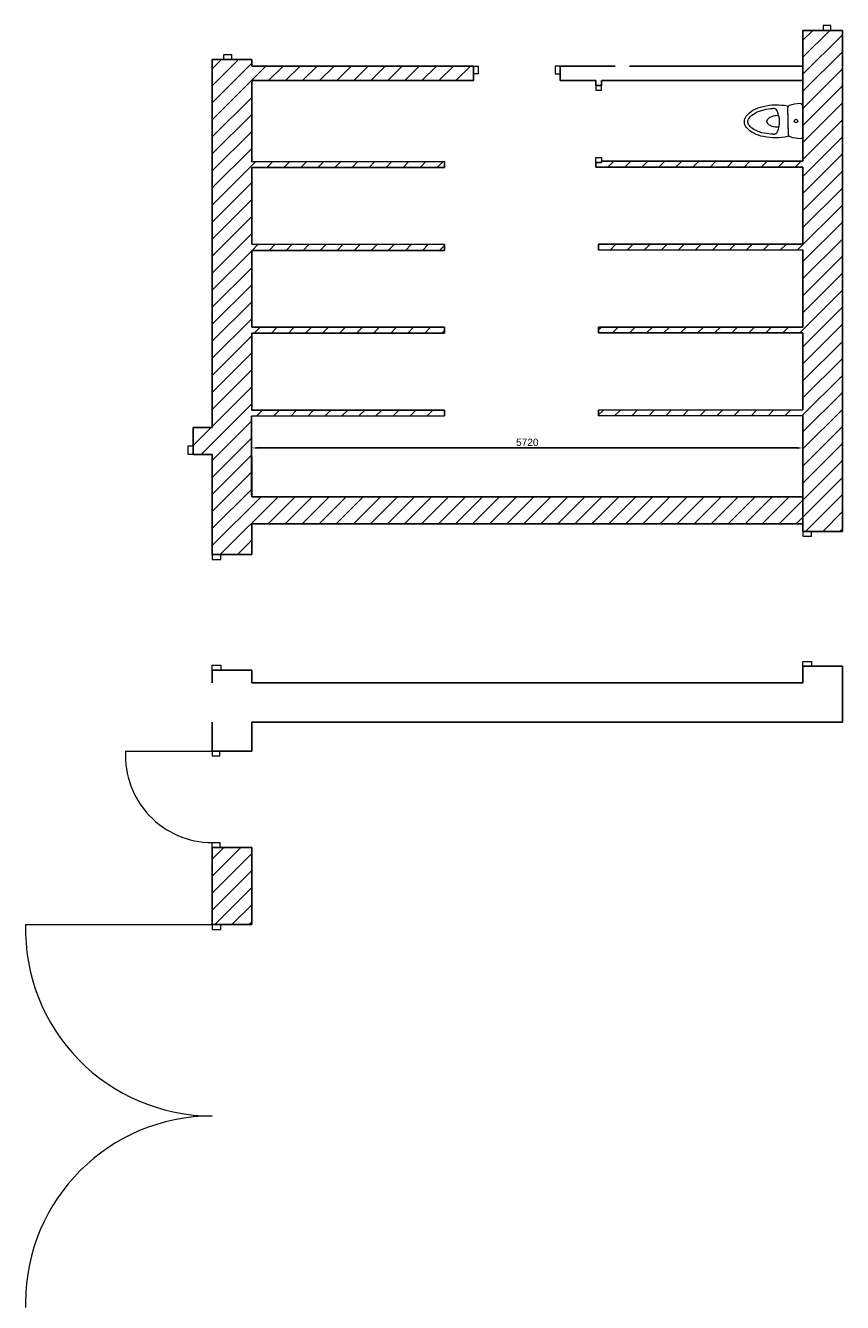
# Model space of a CAD drawing. Header units: millimetres. Extents: x 27545 to 248933, y 18062 to 157451.
# Tile 2 of 19: x 27545 to 36021, y 57413 to 70667. Entities that reach past the tile are written whole.
import ezdxf

# ---------------------------------------------------------------- set-up
doc = ezdxf.new("R2010")
doc.units = ezdxf.units.MM
doc.layers.add('A_KRESKOWANIE_ŚCIANA', color=251, linetype='Continuous')
doc.layers.add('A_ŚCIANA', color=1, linetype='Continuous')
doc.layers.add('A_WYPOSAŻENIE_OBRYS_', color=6, linetype='Continuous', lineweight=18)
doc.layers.add('ECIANY_WEWNETRZNE', color=7, linetype='Continuous', lineweight=0)
doc.styles.get("Standard").update_dxf_attribs({"font": 'arial.ttf'})
doc.dimstyles.new('ISO-25$0', dxfattribs={"dimscale": 30, "dimtxt": 2.5, "dimasz": 2, "dimexe": 1, "dimexo": 0.625, "dimtad": 1, "dimdsep": 46, "dimtxsty": 'Standard', "dimcen": 2.5, "dimclrd": 3, "dimclre": 3, "dimclrt": 2, "dimadec": 0, "dimazin": 0, "dimtfac": 1, "dimtmove": 0, "dimatfit": 3, "dimfxl": 1, "dimarcsym": 0})
pattern_1 = [(225, (-1046473.82, 130053.11), (88.388348, -88.388348), [])]

# ---------------------------------------------------------------- blocks, each defined once
blk = doc.blocks.new('_U161')
at = {"color": 0}
for p, q in [((159, 157), (-159, 157)), ((135, 157), (-135, 157)), ((-154, 0), (154, 0))]:
    blk.add_line(p, q, dxfattribs=at)
for points in [[(-159, 157, -0.10229), (-157, 412, -0.067043), (-121, 511, -0.105081), (-58, 587, -0.169517), (0, 608)], [(-134, 309, -0.04064), (-122, 404, -0.067043), (-89, 495, -0.105081), (-36, 559, -0.169517), (0, 572)], [(0, 608, -0.169517), (58, 587, -0.105081), (121, 511, -0.067043), (157, 412, -0.10229), (159, 157)], [(0, 572, -0.169517), (36, 559, -0.105081), (89, 495, -0.067043), (122, 404, -0.04064), (134, 309)], [(-62, 250, -0.060302), (-57, 304, -0.067446), (-44, 339, -0.105232), (-21, 366, -0.168531), (0, 374, -0.168531), (21, 366, -0.105232), (44, 339, -0.067446), (57, 304, -0.060302), (62, 250)]]:
    blk.add_lwpolyline(points, format="xyb", dxfattribs=at)
at = {"color": 0, "lineweight": 0}
blk.add_circle((0, 72), 17.6, dxfattribs=at)
at = {"color": 0}
for centre, radius, start, end in [((-89, 307), 45, 177.1303, 246.7355), ((0, 514), 271, 246.7355, 293.2645), ((89, 307), 45, 293.2645, 2.8697), ((152, 24), 333, 159.6583, 179.4624), ((-135, 130), 27, 90, 159.6583), ((135, 130), 27, 20.3417, 90), ((-152, 24), 333, 0.5376, 20.3417), ((-154, 27), 27, 179.4624, 270), ((154, 27), 27, 270, 0.5376)]:
    blk.add_arc(centre, radius, start, end, dxfattribs=at)
blk = doc.blocks.new('*D1854')
at = {"color": 3, "lineweight": -2, "transparency": 16777216}
for p, q in [((29891, 65795), (29891, 66312)), ((35551, 66282), (29951, 66282)), ((35611, 65795), (35611, 66312))]:
    blk.add_line(p, q, dxfattribs=at)
at = {"color": 3, "transparency": 16777216}
for points in [[(29951, 66292), (29951, 66272), (29891, 66282)], [(35551, 66292), (35551, 66272), (35611, 66282)]]:
    blk.add_solid(points, dxfattribs=at)
at = {"layer": 'Defpoints', "color": 0, "transparency": 16777216}
for p in [(29891, 66282), (29891, 65776), (35611, 65776)]:
    blk.add_point(p, dxfattribs=at)
at = {"color": 2, "transparency": 16777216, "insert": (32751, 66340), "char_height": 75, "attachment_point": 5}
blk.add_mtext('5720', dxfattribs=at)

msp = doc.modelspace()

# ---------------------------------------------------------------- hatches: boundary and pattern name
at = {"layer": 'A_KRESKOWANIE_ŚCIANA'}
h = msp.add_hatch(dxfattribs=at)
h.set_pattern_fill('ANSI31', color=256, scale=1000, angle=180, style=0)
h.set_pattern_definition(pattern_1)
edge = h.paths.add_edge_path()
edge.add_line((35611.18881, 65415.77696), (36021.18881, 65415.77696))
edge.add_line((35611.18881, 65495.77696), (35611.18881, 65415.77696))
edge.add_line((35611.18881, 65495.77696), (35611.18881, 65775.77696))
edge.add_line((36021.18881, 65415.77696), (36021.18881, 70615.77696))
edge.add_line((35611.18881, 66617.41569), (35611.18881, 65775.77696))
edge.add_line((33491.21116, 66615.83656), (35611.18881, 66617.41569))
edge.add_line((33491.16647, 66675.83654), (33491.21116, 66615.83656))
edge.add_line((35611.18881, 66677.4157), (33491.16647, 66675.83654))
edge.add_line((35611.18881, 67477.41569), (35611.18881, 66677.4157))
edge.add_line((33491.21116, 67475.83656), (35611.18881, 67477.41569))
edge.add_line((33491.16529, 67537.4157), (33491.21116, 67475.83656))
edge.add_line((35611.18881, 67537.4157), (33491.16529, 67537.4157))
edge.add_line((35611.18881, 68337.41569), (35611.18881, 67537.4157))
edge.add_line((33491.21234, 68335.83656), (35611.18881, 68337.41569))
edge.add_line((33491.16647, 68397.4157), (33491.21234, 68335.83656))
edge.add_line((35611.18881, 68397.4157), (33491.16647, 68397.4157))
edge.add_line((35611.18881, 69197.41569), (35611.18881, 68397.4157))
edge.add_line((33461.18881, 69195.8142), (35611.18881, 69197.41569))
edge.add_line((35611.18881, 69257.4157), (33521.18881, 69257.4157))
edge.add_line((33521.18881, 69245.79558), (33461.18881, 69245.79558))
edge.add_line((33461.18881, 69245.79558), (33461.18881, 69195.8142))
edge.add_line((35611.18881, 70095.77696), (35611.18881, 70245.77696))
edge.add_line((35611.18881, 70615.77696), (35611.18881, 70245.77696))
edge.add_line((36021.18881, 70615.77696), (35611.18881, 70615.77696))
edge.add_line((35611.18881, 70095.77696), (35611.18881, 69257.4157))
h = msp.add_hatch(dxfattribs=at)
h.set_pattern_fill('ANSI31', color=256, scale=1000, angle=180, style=0)
h.set_pattern_definition(pattern_1)
h.paths.add_polyline_path([(32191.18881, 70095.77696), (32191.18881, 70245.77696), (29891.18881, 70245.77696), (29891.18881, 70315.77696), (29481.18881, 70315.77696), (29481.18881, 66495.77696), (29283.97959, 66495.77696), (29283.97959, 66215.77696), (29481.18881, 66215.77696), (29481.18881, 65175.77696), (29891.18881, 65175.77696), (29891.18881, 65495.77696), (35611.18881, 65495.77696), (35611.18881, 65775.77696), (29891.18881, 65775.77696), (29890.56507, 66613.15451), (31891.21116, 66614.64475), (31891.16647, 66674.64474), (29891.18881, 66674.64474), (29891.18881, 67473.15498), (31891.21116, 67474.64475), (31891.16647, 67534.64474), (29891.18881, 67534.64474), (29891.18881, 68333.15498), (31891.21227, 68333.15498), (31891.16647, 68394.64474), (29891.18881, 68396.48963), (29891.18881, 69193.25926), (31891.21116, 69194.64475), (31891.21116, 69254.64477), (29891.18881, 69253.15499), (29891.18881, 70095.77696)])
h = msp.add_hatch(dxfattribs=at)
h.set_pattern_fill('ANSI31', color=256, scale=1000, angle=180, style=0)
h.set_pattern_definition([(225, (339526.18, 130053.11), (88.38835, -88.38835), [])])
h.paths.add_polyline_path([(29481.18881, 61335.77696), (29891.18881, 61335.77696), (29891.18881, 62135.77696), (29481.18881, 62135.77696)])

# ---------------------------------------------------------------- linework, layer by layer
at = {"layer": 'A_ŚCIANA'}
for p, q in [((36021.18881, 70615.77696), (35611.18881, 70615.77696)), ((35611.18881, 70615.77696), (35611.18881, 70245.77696)), ((36021.18881, 65415.77696), (36021.18881, 70615.77696)), ((29891.18881, 70315.77696), (29481.18881, 70315.77696)), ((29481.18881, 70315.77696), (29481.18881, 66495.77696)), ((29891.18881, 70245.77696), (29891.18881, 70315.77696)), ((32191.18881, 70245.77696), (29891.18881, 70245.77696)), ((32191.18881, 70095.77696), (32191.18881, 70245.77696)), ((33661.18881, 70245.77696), (33091.18881, 70245.77696)), ((33091.18881, 70245.77696), (33091.18881, 70095.77696)), ((35611.18881, 70245.77696), (33811.18881, 70245.77696)), ((29891.18881, 69253.15499), (29891.18881, 70095.77696)), ((29891.18881, 70095.77696), (32191.18881, 70095.77696)), ((33091.18881, 70095.77696), (33461.18881, 70095.77696)), ((33461.18881, 70095.77696), (33461.18881, 70045.79558)), ((33461.18881, 70045.79558), (33521.18881, 70045.79558)), ((33521.18881, 70045.79558), (33521.18881, 70095.77696)), ((33521.18881, 70095.77696), (35611.18881, 70095.77696)), ((35611.18881, 70095.77696), (35611.18881, 69257.4157)), ((31891.21116, 69254.64477), (29891.18881, 69253.15499)), ((29891.18881, 69193.25926), (31891.21116, 69194.64475)), ((29891.18881, 68396.48963), (29891.18881, 69193.25926)), ((31891.21116, 69194.64475), (31891.21116, 69254.64477)), ((33521.18881, 69245.79558), (33461.18881, 69245.79558)), ((33461.18881, 69245.79558), (33461.18881, 69195.8142)), ((33461.18881, 69195.8142), (35611.18881, 69197.41569)), ((35611.18881, 69257.4157), (33521.18881, 69257.4157)), ((33521.18881, 69257.4157), (33521.18881, 69245.79558)), ((35611.18881, 69197.41569), (35611.18881, 68397.4157)), ((31891.16647, 68394.64474), (29891.18881, 68396.48963)), ((31891.21227, 68333.15498), (31891.16647, 68394.64474)), ((35611.18881, 68397.4157), (33491.16647, 68397.4157)), ((33491.16647, 68397.4157), (33491.21234, 68335.83656)), ((29891.18881, 67534.64474), (29891.18881, 68333.15498)), ((29891.18881, 68333.15498), (31891.21227, 68333.15498)), ((33491.21234, 68335.83656), (35611.18881, 68337.41569)), ((35611.18881, 68337.41569), (35611.18881, 67537.4157)), ((31891.16647, 67534.64474), (29891.18881, 67534.64474)), ((29891.18881, 67473.15498), (31891.21116, 67474.64475)), ((29891.18881, 66674.64474), (29891.18881, 67473.15498)), ((31891.21116, 67474.64475), (31891.16647, 67534.64474)), ((35611.18881, 67537.4157), (33491.16529, 67537.4157)), ((33491.16529, 67537.4157), (33491.21116, 67475.83656)), ((33491.21116, 67475.83656), (35611.18881, 67477.41569)), ((35611.18881, 67477.41569), (35611.18881, 66677.4157)), ((31891.16647, 66674.64474), (29891.18881, 66674.64474)), ((31891.21116, 66614.64475), (31891.16647, 66674.64474)), ((35611.18881, 66677.4157), (33491.16647, 66675.83654)), ((33491.16647, 66675.83654), (33491.21116, 66615.83656)), ((29890.56507, 66613.15451), (31891.21116, 66614.64475)), ((29891.18881, 65775.77696), (29890.56507, 66613.15451)), ((33491.21116, 66615.83656), (35611.18881, 66617.41569)), ((35611.18881, 66617.41569), (35611.18881, 65775.77696)), ((29481.18881, 66495.77696), (29283.97959, 66495.77696)), ((29283.97959, 66495.77696), (29283.97959, 66215.77696)), ((29283.97959, 66215.77696), (29481.18881, 66215.77696)), ((29481.18881, 66215.77696), (29481.18881, 65175.77696)), ((35611.18881, 65775.77696), (29891.18881, 65775.77696)), ((29891.18881, 65175.77696), (29891.18881, 65495.77696)), ((29891.18881, 65495.77696), (35611.18881, 65495.77696)), ((35611.18881, 65495.77696), (35611.18881, 65415.77696)), ((35611.18881, 65415.77696), (36021.18881, 65415.77696)), ((29481.18881, 65175.77696), (29891.18881, 65175.77696)), ((35611.18881, 63845.77696), (35611.18881, 64015.77696)), ((35611.18881, 64015.77696), (36021.18881, 64015.77696)), ((36021.18881, 64015.77696), (36021.18881, 63435.77696)), ((29481.18881, 63845.77696), (29481.18881, 63975.77696)), ((29481.18881, 63975.77696), (29891.18881, 63975.77696)), ((29891.18881, 63975.77696), (29891.18881, 63845.77696)), ((29891.18881, 63845.77696), (35611.18881, 63845.77696)), ((29481.18881, 63135.77696), (29481.18881, 63435.77696)), ((36021.18881, 63435.77696), (29891.18881, 63435.77696)), ((29891.18881, 63435.77696), (29891.18881, 63135.77696)), ((29891.18881, 63135.77696), (29481.18881, 63135.77696)), ((29481.18881, 61335.77696), (29481.18881, 62135.77696)), ((29481.18881, 62135.77696), (29891.18881, 62135.77696)), ((29891.18881, 62135.77696), (29891.18881, 61335.77696)), ((29891.18881, 61335.77696), (29481.18881, 61335.77696))]:
    msp.add_line(p, q, dxfattribs=at)
at = {"layer": 'A_ŚCIANA', "color": 1}
for p, q in [((35611.18881, 70095.77696), (35611.18881, 70245.77696)), ((35611.18881, 65495.77696), (35611.18881, 65775.77696))]:
    msp.add_line(p, q, dxfattribs=at)
at = {"layer": 'ECIANY_WEWNETRZNE', "color": 30, "linetype": 'Continuous'}
for p, q in [((35901.18881, 70666.57696), (35821.18881, 70666.57696)), ((35821.18881, 70666.57696), (35821.18881, 70615.77696)), ((35901.18881, 70615.77696), (35901.18881, 70666.57696)), ((35821.18881, 70615.77696), (35901.18881, 70615.77696)), ((29601.18881, 70315.77696), (29601.18881, 70366.57696)), ((29601.18881, 70366.57696), (29681.18881, 70366.57696)), ((29681.18881, 70315.77696), (29601.18881, 70315.77696)), ((29681.18881, 70366.57696), (29681.18881, 70315.77696)), ((32191.18881, 70245.77696), (32241.98881, 70245.77696)), ((32191.18881, 70165.77696), (32191.18881, 70245.77696)), ((32241.98881, 70245.77696), (32241.98881, 70165.77696)), ((33091.18881, 70245.77696), (33040.38881, 70245.77696)), ((33040.38881, 70245.77696), (33040.38881, 70165.77696)), ((33091.18881, 70165.77696), (33091.18881, 70245.77696)), ((32241.98881, 70165.77696), (32191.18881, 70165.77696)), ((33040.38881, 70165.77696), (33091.18881, 70165.77696)), ((33461.18881, 70045.79558), (33461.18881, 69994.99558)), ((33521.18881, 70045.79558), (33461.18881, 70045.79558)), ((33461.18881, 69994.99558), (33521.18881, 69994.99558)), ((33521.18881, 69994.99558), (33521.18881, 70045.79558)), ((33461.18881, 69245.79558), (33461.18881, 69296.59558)), ((33461.18881, 69296.59558), (33521.18881, 69296.59558)), ((33521.18881, 69245.79558), (33461.18881, 69245.79558)), ((33521.18881, 69296.59558), (33521.18881, 69245.79558)), ((29233.17959, 66215.77696), (29233.17959, 66304.67696)), ((29233.17959, 66304.67696), (29283.97959, 66304.67696)), ((29283.97959, 66304.67696), (29283.97959, 66215.77696)), ((29283.97959, 66215.77696), (29233.17959, 66215.77696)), ((35611.18881, 65415.77696), (35611.18881, 65364.97696)), ((35700.08881, 65415.77696), (35611.18881, 65415.77696)), ((35611.18881, 65364.97696), (35700.08881, 65364.97696)), ((35700.08881, 65364.97696), (35700.08881, 65415.77696)), ((29570.08881, 65175.77696), (29481.18881, 65175.77696)), ((29481.18881, 65175.77696), (29481.18881, 65124.97696)), ((29481.18881, 65124.97696), (29570.08881, 65124.97696)), ((29570.08881, 65124.97696), (29570.08881, 65175.77696)), ((29481.18881, 63975.77696), (29481.18881, 64026.57696)), ((29481.18881, 64026.57696), (29570.08881, 64026.57696)), ((29570.08881, 64026.57696), (29570.08881, 63975.77696)), ((35611.18881, 64015.77696), (35611.18881, 64066.57696)), ((35611.18881, 64066.57696), (35700.08881, 64066.57696)), ((35700.08881, 64015.77696), (35611.18881, 64015.77696)), ((35700.08881, 64066.57696), (35700.08881, 64015.77696)), ((29570.08881, 63975.77696), (29481.18881, 63975.77696)), ((29570.08881, 63975.77696), (29481.18881, 63975.77696)), ((28582.78881, 63135.77696), (29481.18881, 63135.77696)), ((29481.18881, 63135.77696), (29481.18881, 63084.97696)), ((29561.18881, 63135.77696), (29481.18881, 63135.77696)), ((29561.18881, 63084.97696), (29561.18881, 63135.77696)), ((29481.18881, 63084.97696), (29561.18881, 63084.97696)), ((29481.18881, 62135.77696), (29481.18881, 62186.57696)), ((29481.18881, 62186.57696), (29561.18881, 62186.57696)), ((29561.18881, 62186.57696), (29561.18881, 62135.77696)), ((29561.18881, 62135.77696), (29481.18881, 62135.77696)), ((27545.4403, 61335.77696), (29481.18881, 61335.77696)), ((29481.18881, 61335.77696), (29481.18881, 61284.97696)), ((29570.08881, 61335.77696), (29481.18881, 61335.77696)), ((29481.18881, 61284.97696), (29570.08881, 61284.97696)), ((29570.08881, 61284.97696), (29570.08881, 61335.77696))]:
    msp.add_line(p, q, dxfattribs=at)
at = {"layer": 'ECIANY_WEWNETRZNE', "linetype": 'Continuous', "lineweight": 0}
msp.add_line((27545.4403, 57412.81342), (27545.4403, 57362.01342), dxfattribs=at)
at = {"layer": 'ECIANY_WEWNETRZNE', "color": 30, "linetype": 'Continuous'}
for centre, radius, start, end in [((29482.11499, 63087.21294), 900.63646, 176.909004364, 269.94107955), ((29481.6516, 61285.42772), 1936.86583, 178.510416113, 269.986310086), ((29481.18881, 57412.81342), 1935.74852, 90, 180)]:
    msp.add_arc(centre, radius, start, end, dxfattribs=at)

# ---------------------------------------------------------------- block references
at = {"layer": 'A_WYPOSAŻENIE_OBRYS_', "extrusion": (0, 0, -1), "xscale": -1, "zscale": -1, "rotation": 269.1421260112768}
msp.add_blockref('_U161', (-35611.18881, 69676.77696), dxfattribs=at)

# ---------------------------------------------------------------- dimensions: what is measured, and where the dimension line sits
at = {"color": 18, "true_color": 0x000000}
dim = msp.add_linear_dim(base=(29891.18881, 66282.4589), p1=(35611.18881, 65775.77696), p2=(29891.18881, 65775.77696), dimstyle='ISO-25$0', dxfattribs=at)
dim.commit()
dim.dimension.update_dxf_attribs({"geometry": '*D1854', "text_midpoint": (32751.18881, 66339.50188)})

doc.saveas('drawing.dxf')
